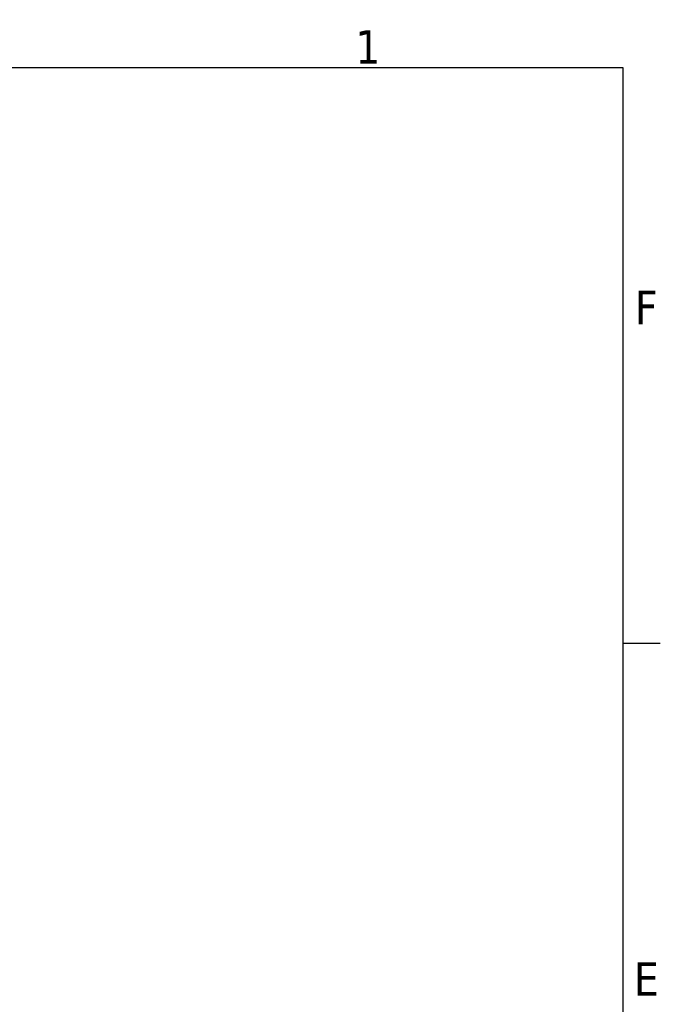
# Model space of a CAD drawing. Header units: millimetres. Extents: x 0 to 2970, y 0 to 2100.
# Tile 41 of 41: x 2605 to 2940, y 1562 to 2075. Entities that reach past the tile are written whole.
import ezdxf

# ---------------------------------------------------------------- set-up
doc = ezdxf.new("R2010")
doc.units = ezdxf.units.MM
doc.header["$LTSCALE"] = 5
doc.layers.get('0').update_dxf_attribs({"lineweight": 25})
doc.layers.add('Geometria schizzo (ISO)', color=7, linetype='Continuous', lineweight=25)
doc.layers.add('Simbolo (ISO)', color=7, linetype='Continuous', lineweight=25)
doc.styles.add('Testo nota (ISO)', font='tahoma.ttf')

# ---------------------------------------------------------------- blocks, each defined once
blk = doc.blocks.new('Bordi Bordo di default')
at = {"layer": 'Geometria schizzo (ISO)'}
blk.add_line((584, 350), (587.9, 350), dxfattribs=at)
at = {"layer": 'Geometria schizzo (ISO)', "flags": 128}
blk.add_lwpolyline([(10, 10), (10, 410), (584, 410), (584, 10), (10, 10)], dxfattribs=at)
at = {"layer": 'Simbolo (ISO)', "char_height": 3.5, "attachment_point": 7, "style": 'Testo nota (ISO)'}
for s, insert in [('1', (556.09, 410.4)), ('F', (585.24, 383.25)), ('E', (585.15, 313.25))]:
    blk.add_mtext(s, dxfattribs=dict(at, insert=insert))

msp = doc.modelspace()

# ---------------------------------------------------------------- block references
at = {"xscale": 5, "yscale": 5, "zscale": 5}
msp.add_blockref('Bordi Bordo di default', (0, 0), dxfattribs=at)

doc.saveas('drawing.dxf')
